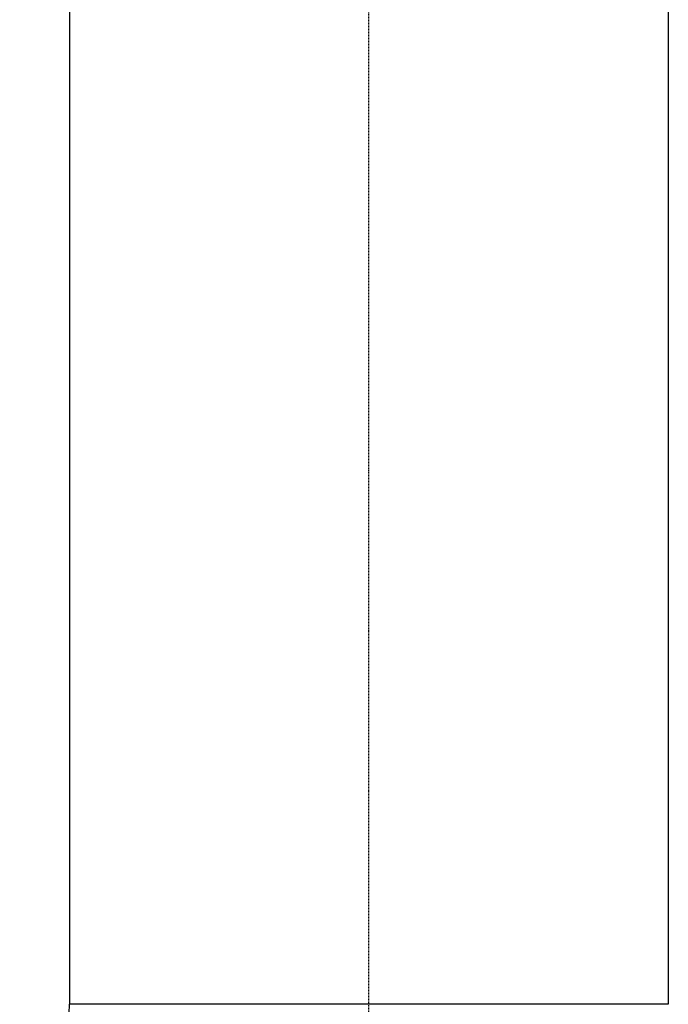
# Model space of a CAD drawing. Header units: millimetres. Extents: x 0 to 4378, y 0 to 2376.
# Tile 70 of 212: x 753 to 851, y 1315 to 1463. Entities that reach past the tile are written whole.
import ezdxf

# ---------------------------------------------------------------- set-up
doc = ezdxf.new("R2010")
doc.units = ezdxf.units.MM
doc.header["$LTSCALE"] = 0.2
doc.linetypes.add('CENTER2', pattern=[1.125, 0.75, -0.125, 0.125, -0.125])
doc.layers.add('02_Center Line', color=1, linetype='CENTER2')

# ---------------------------------------------------------------- blocks, each defined once
blk = doc.blocks.new('Blk$A18K1-2P24D')
for p, q in [((-45, 921.9), (-45, 727.39)), ((45, 921.9), (45, 727.39)), ((45, 727.39), (-45, 727.39))]:
    blk.add_line(p, q)
blk.add_arc((-77, 727.39), 32, 320, 0)
at = {"layer": '02_Center Line'}
blk.add_line((0, -10), (0, 1144.52), dxfattribs=at)

msp = doc.modelspace()

# ---------------------------------------------------------------- block references
msp.add_blockref('Blk$A18K1-2P24D', (805.582, 587.414))

doc.saveas('drawing.dxf')
